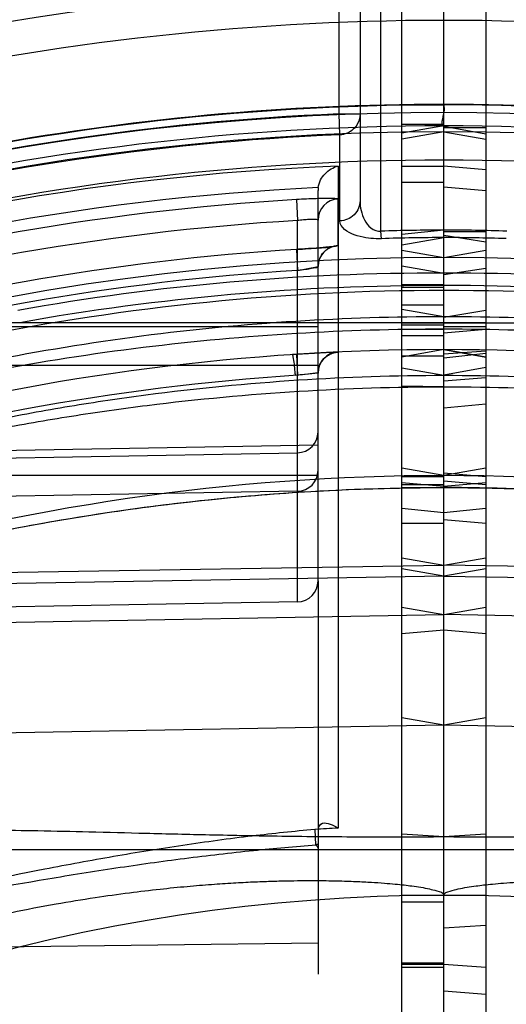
# Model space of a CAD drawing. Header units: millimetres. Extents: x 0 to 297, y 0 to 210.
# Tile 29 of 256: x 142.9957 to 143.0885, y 91.2934 to 91.481. Entities that reach past the tile are written whole.
import ezdxf

# ---------------------------------------------------------------- set-up
doc = ezdxf.new("R2010")
doc.units = ezdxf.units.MM
doc.header["$LTSCALE"] = 16.335
doc.layers.get('0').update_dxf_attribs({"linetype": 'CONTINUOUS'})
for name, color, linetype in [('01_GLOBAL', 7, 'CONTINUOUS'), ('INTFCLR_1', 7, 'CONTINUOUS'), ('INTFCLR_144815', 7, 'CONTINUOUS'), ('INTFCLR_72935', 7, 'CONTINUOUS')]:
    doc.layers.add(name, color=color, linetype=linetype)

msp = doc.modelspace()

# ---------------------------------------------------------------- linework, layer by layer
at = {"color": 7, "linetype": 'Continuous'}
msp.add_circle((144.2368034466, 92.193132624), 3.04, dxfattribs=at)
at = {"color": 9, "linetype": 'Continuous'}
msp.add_arc((144.2368034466, 92.193132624), 3.001038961, 182.9674534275, 267.0325465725, dxfattribs=at)
at = {"layer": '01_GLOBAL', "color": 7, "linetype": 'Continuous'}
msp.add_circle((144.2368034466, 92.193132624), 3.08, dxfattribs=at)
at = {"layer": 'INTFCLR_1', "color": 6, "linetype": 'Continuous'}
for p, q in [((143.068579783, 90.33760886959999), (143.068579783, 91.69620905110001)), ((143.076579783, 91.12283637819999), (143.076579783, 91.69690896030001)), ((143.076579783, 91.4607993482), (143.068579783, 91.45938877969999)), ((143.076579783, 91.4596699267), (143.068579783, 91.4582619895)), ((143.068579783, 91.43711224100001), (143.076579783, 91.435700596)), ((143.076579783, 91.39415004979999), (143.068579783, 91.3955616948))]:
    msp.add_line(p, q, dxfattribs=at)
at = {"layer": 'INTFCLR_1', "color": 9, "linetype": 'Continuous'}
for p, q in [((143.068579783, 91.4647992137), (143.076579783, 91.4647992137)), ((143.076579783, 91.46107481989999), (143.068579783, 91.46107481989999)), ((143.068579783, 91.4530937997), (143.076579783, 91.4530937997)), ((143.076579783, 91.4500006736), (143.068579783, 91.4500006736)), ((143.076579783, 91.4409336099), (143.068579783, 91.4400872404)), ((143.068579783, 91.4381612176), (143.076579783, 91.43950972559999)), ((143.068579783, 91.43414231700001), (143.076579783, 91.4327441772)), ((143.076579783, 91.43048724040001), (143.068579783, 91.43048724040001)), ((143.076579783, 91.4303652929), (143.068579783, 91.43036537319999)), ((143.068579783, 91.4300891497), (143.076579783, 91.4300891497)), ((143.076579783, 91.4266341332), (143.068579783, 91.4266341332)), ((143.076579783, 91.4244161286), (143.068579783, 91.4258257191)), ((143.068579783, 91.4232873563), (143.2334656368, 91.4232873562)), ((143.068579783, 91.4228656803), (143.076579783, 91.4228656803)), ((143.068579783, 91.42205814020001), (143.076579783, 91.4220431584)), ((143.076579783, 91.4207646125), (143.068579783, 91.4207646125)), ((143.076579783, 91.41815056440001), (143.068579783, 91.41673994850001)), ((143.068579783, 91.4170056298), (143.076579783, 91.4170056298)), ((143.068579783, 91.4146780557), (143.076579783, 91.41326847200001)), ((143.076579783, 91.41107856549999), (143.068579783, 91.4112010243)), ((143.076579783, 91.39415056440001), (143.068579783, 91.3955611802)), ((143.068579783, 91.3940008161), (143.076579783, 91.3940008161)), ((143.076579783, 91.3920400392), (143.068579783, 91.39273994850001)), ((143.076579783, 91.3923929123), (143.068579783, 91.3923929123)), ((143.068579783, 91.3919336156), (143.076579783, 91.3918657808)), ((143.068579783, 91.3879342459), (143.076579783, 91.3871023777)), ((143.068579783, 91.3850573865), (143.076579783, 91.3850573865)), ((143.068579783, 91.3784714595), (143.076579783, 91.3771023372)), ((143.2870362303, 91.373536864), (143.076579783, 91.3771023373)), ((143.076579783, 91.3749949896), (143.068579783, 91.37640457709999)), ((143.076579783, 91.3749949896), (143.2834258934, 91.3713871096)), ((143.068579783, 91.36906905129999), (143.076579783, 91.3676594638)), ((143.2815399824, 91.3640844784), (143.076579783, 91.3676594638)), ((143.076579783, 91.3646763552), (143.068579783, 91.36397644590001)), ((143.076579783, 91.3465658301), (143.068579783, 91.3479764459)), ((143.2760223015, 91.343084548), (143.076579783, 91.3465658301)), ((143.068579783, 91.32290896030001), (143.2862403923, 91.32290896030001)), ((143.068579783, 91.31415056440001), (143.076579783, 91.31415056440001)), ((143.068579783, 91.31288859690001), (143.076579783, 91.31288859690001)), ((143.076579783, 91.3012093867), (143.068579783, 91.3012093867)), ((143.068579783, 91.30105239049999), (143.076579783, 91.30105239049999)), ((143.076579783, 91.3004167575), (143.068579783, 91.3004167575))]:
    msp.add_line(p, q, dxfattribs=at)
at = {"layer": 'INTFCLR_1', "color": 6, "linetype": 'Continuous'}
for centre, radius, start, end in [((143.076579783, 90.97690896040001), 0.4878902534, 62.6696856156, 90.00000000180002), ((143.076579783, 90.97690896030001), 0.4838903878, 62.4245665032, 90), ((143.076579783, 90.97690896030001), 0.4827613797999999, 270, 90.00000002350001), ((143.076580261, 91.0834966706), 0.356013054, 88.0843053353, 90.0000769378), ((143.076579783, 90.97690896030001), 0.4587930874, 270, 90.00000002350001), ((142.9899220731, 90.05917946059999), 1.2690617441, 86.0845186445, 86.44647320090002)]:
    msp.add_arc(centre, radius, start, end, dxfattribs=at)
at = {"layer": 'INTFCLR_1', "color": 9, "linetype": 'Continuous'}
for centre, radius, start, end in [((143.0765814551, 91.0820488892), 0.3588847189, 88.0841154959, 90.00026696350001), ((143.0776440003, 90.97703217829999), 0.4557132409, 79.8611195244, 90.13380172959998), ((143.0776815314, 90.9770452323), 0.4533214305, 79.8609639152, 90.1392513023), ((143.076579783, 90.97690896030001), 0.441241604, 61.9120625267, 89.9999999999), ((143.076579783, 90.97690896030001), 0.417241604, 56.81755615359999, 90), ((143.076579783, 90.97690896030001), 0.3372409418, 22.4933176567, 89.9999999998)]:
    msp.add_arc(centre, radius, start, end, dxfattribs=at)
at = {"layer": 'INTFCLR_1', "color": 6, "linetype": 'Continuous'}
for points, knots in [([(143.076579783, 91.4647992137), (143.076579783, 91.46434687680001), (143.0768025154, 91.4632789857), (143.0757121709, 91.4606462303), (143.076579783, 91.46079921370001)], [0, 0, 0, 0, 0.3392526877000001, 1, 1, 1, 1]), ([(143.1711067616, 91.32657899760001), (143.1682126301, 91.32658910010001), (143.1623925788, 91.3265605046), (143.1532888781, 91.326414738), (143.1434247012, 91.3261882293), (143.1323993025, 91.32590412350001), (143.1200418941, 91.3256016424), (143.1063290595, 91.32534859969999), (143.091664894, 91.32521963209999), (143.0816171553, 91.3252423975), (143.076579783, 91.3252790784)], [0, 0, 0, 0, 0.09183865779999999, 0.1846797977, 0.2889176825, 0.4049349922, 0.5346599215, 0.6811662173, 0.8401472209, 1, 1, 1, 1]), ([(143.076579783, 91.31415056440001), (143.0765729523, 91.3146245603), (143.0779575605, 91.31501279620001), (143.0792955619, 91.3153985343), (143.0810149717, 91.31570310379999), (143.0826130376, 91.31593859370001), (143.0842461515, 91.3161375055), (143.0859877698, 91.316317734), (143.0880775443, 91.31649636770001), (143.0900664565, 91.3166313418), (143.0918854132, 91.3167315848), (143.093447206, 91.3168035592), (143.0951613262, 91.31686679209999), (143.0970441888, 91.3169184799), (143.0991141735, 91.31695512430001), (143.1013918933, 91.31697238), (143.1039015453, 91.3169648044), (143.1066707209, 91.31692555), (143.109731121, 91.3168459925), (143.1131197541, 91.31671525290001), (143.1168796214, 91.3165195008), (143.1210614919, 91.31624095), (143.1257256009, 91.3158565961), (143.1309445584, 91.3153362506), (143.1368056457, 91.31464052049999), (143.1434151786, 91.31371496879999), (143.1509068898, 91.3124939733), (143.1561912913, 91.31147567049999), (143.1590059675, 91.31090896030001)], [0, 0, 0, 0, 0.0170859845, 0.0365860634, 0.0570050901, 0.077940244, 0.0953552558, 0.1161687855, 0.1410856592, 0.1709334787, 0.1880202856, 0.2067443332, 0.2272841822, 0.2498433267, 0.2746327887, 0.3019029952, 0.3319399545, 0.3650866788, 0.4017200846, 0.4422803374, 0.4873104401, 0.5374159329, 0.5933355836, 0.6559809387, 0.7264452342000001, 0.8060552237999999, 0.8965149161, 1, 1, 1, 1])]:
    msp.add_open_spline(points, degree=3, knots=knots, dxfattribs=at)
at = {"layer": 'INTFCLR_1', "color": 9, "linetype": 'Continuous'}
for points, knots in [([(143.2845028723, 91.3711104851), (143.2845320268, 91.3712244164), (143.2840664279, 91.37152007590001), (143.2834800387, 91.37201763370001), (143.2822519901, 91.37276782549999), (143.2807300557, 91.37370085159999), (143.2788418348, 91.3747893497), (143.2758581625, 91.3764609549), (143.2725852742, 91.37821078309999), (143.2690824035, 91.38001719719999), (143.2652527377, 91.38194274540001), (143.2602412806, 91.3843697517), (143.2540172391, 91.3872403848), (143.2453806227, 91.39103205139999), (143.234246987, 91.39556150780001), (143.2228430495, 91.3997360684), (143.2135253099, 91.4028714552), (143.2040800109, 91.4058664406), (143.1945404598, 91.4086188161), (143.1849214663, 91.4111263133), (143.1752649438, 91.41346690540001), (143.1583443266, 91.4171117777), (143.1340073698, 91.4210781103), (143.1050950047, 91.4238343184), (143.0859239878, 91.4244223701), (143.0765797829, 91.4244161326)], [0, 0, 0, 0, 0.0016246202, 0.0057382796, 0.0122045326, 0.020624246, 0.0307531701, 0.0421855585, 0.06792149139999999, 0.08199191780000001, 0.09663587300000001, 0.1271351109, 0.1589097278, 0.191316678, 0.2574313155, 0.3249182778, 0.3590433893, 0.3932372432, 0.4617974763, 0.496170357, 0.5305546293, 0.5990535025, 0.7352415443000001, 0.8709143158, 1, 1, 1, 1]), ([(143.2834258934, 91.3713871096), (143.2834555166, 91.3714971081), (143.282987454, 91.37177859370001), (143.2824103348, 91.3722518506), (143.2811865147, 91.37296584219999), (143.279674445, 91.3738538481), (143.2777962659, 91.37488979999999), (143.2748285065, 91.376480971), (143.2715735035, 91.3781459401), (143.2680903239, 91.37986435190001), (143.264280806, 91.3816965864), (143.2592957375, 91.38400564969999), (143.2531053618, 91.3867359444), (143.2445129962, 91.3903426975), (143.2334366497, 91.39464991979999), (143.222097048, 91.39861639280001), (143.212831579, 91.4015949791), (143.2034350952, 91.40444096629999), (143.1939469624, 91.40705504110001), (143.1843814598, 91.409435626), (143.1747752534, 91.4116581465), (143.1579388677, 91.4151188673), (143.1337304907, 91.4188808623), (143.1049648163, 91.4214936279), (143.0858874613, 91.4220498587), (143.0765797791, 91.4220431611)], [0, 0, 0, 0, 0.0015875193, 0.0056520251, 0.0120574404, 0.0204079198, 0.0304610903, 0.0418143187, 0.0673891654, 0.08137944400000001, 0.0959450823, 0.1262962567, 0.1579362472, 0.190224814, 0.2561523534, 0.3235168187, 0.357604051, 0.3917751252, 0.4603324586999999, 0.4947236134, 0.5291383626, 0.5977313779, 0.7342178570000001, 0.8702910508, 1, 1, 1, 1]), ([(143.07657978, 91.41326847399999), (143.085896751, 91.41326231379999), (143.1049768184, 91.412640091), (143.1336916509, 91.4098210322), (143.1577905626, 91.40582758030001), (143.1769062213, 91.4016837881), (143.1887957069, 91.3986967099), (143.1982508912, 91.39607531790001), (143.2076136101, 91.3933167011), (143.2191369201, 91.3896215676), (143.2326832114, 91.3848126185), (143.2437033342, 91.3805305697), (143.2522565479, 91.37700320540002), (143.258386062, 91.3743849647), (143.2633150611, 91.37221460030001), (143.2666529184, 91.3707179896), (143.2684853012, 91.3698904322), (143.2710157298, 91.3687430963), (143.2738054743, 91.3674674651), (143.276486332, 91.36624709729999), (143.2778394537, 91.36563759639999), (143.2790058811, 91.3651171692), (143.2802052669, 91.3645968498), (143.2814777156, 91.3640628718), (143.2820665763, 91.36388348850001), (143.2826016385, 91.3637112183), (143.2826254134, 91.3638033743)], [0, 0, 0, 0, 0.1307897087, 0.2677697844, 0.4047495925, 0.4734241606, 0.54230541, 0.576803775, 0.6111558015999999, 0.6793183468, 0.7466483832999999, 0.8129134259, 0.8452601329, 0.8765233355, 0.9064770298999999, 0.9208618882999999, 0.9278736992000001, 0.9347014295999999, 0.9598634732, 0.9709448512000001, 0.9760316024, 0.9807221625, 0.9887877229, 0.9948915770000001, 0.9986639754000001, 1, 1, 1, 1]), ([(143.0765797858, 91.411078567), (143.0858590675, 91.4110728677), (143.1048431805, 91.4104830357), (143.1334085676, 91.4078091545), (143.1573771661, 91.4040205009), (143.1763922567, 91.4000863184), (143.1882180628, 91.3972498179), (143.1976229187, 91.3947598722), (143.2069324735, 91.3921401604), (143.2183902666, 91.3886305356), (143.2318624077, 91.384060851), (143.2428246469, 91.37998994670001), (143.2513330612, 91.37663582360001), (143.2574293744, 91.3741463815), (143.2623321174, 91.37208242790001), (143.2656522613, 91.3706590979), (143.2674747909, 91.3698721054), (143.2699914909, 91.3687810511), (143.2727664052, 91.36756787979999), (143.2754328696, 91.36640728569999), (143.2767787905, 91.3658277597), (143.2779389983, 91.3653325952), (143.2791333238, 91.36483900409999), (143.2803968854, 91.3643275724), (143.2809872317, 91.3641641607), (143.2815151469, 91.36399301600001), (143.2815399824, 91.3640844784)], [0, 0, 0, 0, 0.1313495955, 0.2686565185, 0.4058580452, 0.4745887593, 0.5434829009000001, 0.5779698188, 0.6122979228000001, 0.6803743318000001, 0.7475662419, 0.8136422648, 0.8458776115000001, 0.8770217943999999, 0.9068517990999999, 0.9211743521, 0.9281552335, 0.9349525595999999, 0.9600013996, 0.9710336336, 0.9760984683, 0.9807694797, 0.9888041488, 0.994889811, 0.9986584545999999, 1, 1, 1, 1]), ([(143.2760223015, 91.343084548), (143.2748730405, 91.34368713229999), (143.2731351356, 91.34458810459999), (143.2707186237, 91.3458195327), (143.2679253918, 91.3472252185), (143.2648669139, 91.3487308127), (143.2615837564, 91.3503086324), (143.257968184, 91.35201573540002), (143.2542150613, 91.3537381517), (143.2503458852, 91.35546186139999), (143.2463199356, 91.35721844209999), (143.2390691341, 91.36028104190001), (143.228430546, 91.3644769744), (143.2175317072, 91.36837155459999), (143.208609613, 91.3713136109), (143.1995398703, 91.3741381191), (143.1880715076, 91.3773973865), (143.1741628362, 91.3808533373), (143.155503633, 91.3848346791), (143.1320227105, 91.38863720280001), (143.1041164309, 91.39129195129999), (143.0856080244, 91.39186632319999), (143.0765797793, 91.39186578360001)], [0, 0, 0, 0, 0.0187784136, 0.0283277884, 0.0392482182, 0.0640293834, 0.0776580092, 0.09196060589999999, 0.1218891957, 0.1374137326, 0.153256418, 0.1854526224, 0.251312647, 0.3187201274, 0.3529062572, 0.3872583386, 0.456181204, 0.5254040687, 0.5946131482, 0.7322372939, 0.8693511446, 1, 1, 1, 1]), ([(143.0765797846, 91.39186578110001), (143.0827007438, 91.39186103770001), (143.0952229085, 91.3916041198), (143.1140939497, 91.3903894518), (143.13314978, 91.3883164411), (143.1520836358, 91.3854095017), (143.1708918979, 91.38165931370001), (143.1848810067, 91.3782270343), (143.194143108, 91.37565959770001), (143.2002795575, 91.3738884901), (143.2078724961, 91.3715655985), (143.2168642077, 91.3685944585), (143.2227916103, 91.3664958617), (143.2257243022, 91.3654035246)], [0, 0, 0, 0, 0.1206088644, 0.2467093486, 0.3724880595, 0.4981837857, 0.6240325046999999, 0.7502704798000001, 0.7818918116, 0.8134145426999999, 0.8761180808, 0.9383352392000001, 1, 1, 1, 1])]:
    msp.add_open_spline(points, degree=3, knots=knots, dxfattribs=at)
at = {"layer": 'INTFCLR_144815', "color": 6, "linetype": 'Continuous'}
for radius in [0.5104906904, 0.4864760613]:
    msp.add_circle((143.076579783, 90.97690896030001), radius, dxfattribs=at)
for radius, start, end in [(0.7037433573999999, 313.9937911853, 154.5150993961), (0.6797433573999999, 312.9543589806, 154.5144414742), (0.6747273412, 71.6563998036, 156.0440844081), (0.6638812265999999, 70.9981667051, 162.0018332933), (0.5288304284, 45.0000000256, 314.9999999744), (0.5278840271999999, 44.999999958, 315.000000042), (0.5271191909, 44.99999997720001, 315.0000000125), (0.4773732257, 75.8961331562, 104.1038668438), (0.4525204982, 78.52282503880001, 101.4771749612)]:
    msp.add_arc((143.076579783, 90.97690896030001), radius, start, end, dxfattribs=at)
at = {"layer": 'INTFCLR_144815', "color": 9, "linetype": 'Continuous'}
for centre, radius, start, end in [((143.076579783, 90.97690896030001), 0.6987965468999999, 71.617857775, 156.0236179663), ((143.0765797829, 90.97690896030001), 0.6907968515, 71.6178577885, 156.0236179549), ((143.076579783, 90.97690896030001), 0.6611483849, 70.768222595, 162.2317774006), ((143.076579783, 90.97690896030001), 0.5040000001, 76.6554352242, 103.3445648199), ((143.076579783, 90.97690896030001), 0.4880000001, 79.3673701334, 100.6326298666)]:
    msp.add_arc(centre, radius, start, end, dxfattribs=at)
at = {"layer": 'INTFCLR_72935', "color": 6, "linetype": 'Continuous'}
for p, q in [((143.076579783, 90.32890896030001), (143.076579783, 91.69690896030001)), ((143.084579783, 91.696209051), (143.084579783, 90.33760886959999)), ((143.076579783, 91.4607494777), (143.084579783, 91.45931321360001)), ((143.076579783, 91.45967178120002), (143.0845797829, 91.45826013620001)), ((143.0526148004, 91.44902702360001), (143.0525797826, 91.44849016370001)), ((143.052579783, 91.4428623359), (143.052579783, 91.44849016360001)), ((143.084579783, 91.4386671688), (143.076579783, 91.4398828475)), ((143.076579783, 91.4357024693), (143.084579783, 91.43711036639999)), ((143.076579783, 91.4324604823), (143.084579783, 91.4336874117)), ((143.076579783, 91.4243280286), (143.084579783, 91.42568577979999)), ((143.076579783, 91.418151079), (143.0845797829, 91.416739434)), ((143.084579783, 91.417889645), (143.076579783, 91.4172809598)), ((143.076579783, 91.41335784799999), (143.084579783, 91.4148220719)), ((143.052579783, 91.4136929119), (143.0486495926, 91.4132620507)), ((143.052579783, 91.4136929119), (143.0486495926, 91.4132620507)), ((143.0525797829, 91.3740813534), (143.052579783, 91.2991321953))]:
    msp.add_line(p, q, dxfattribs=at)
at = {"layer": 'INTFCLR_72935', "color": 9, "linetype": 'Continuous'}
for p, q in [((143.064579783, 91.44072638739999), (143.064579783, 91.5862807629)), ((143.056579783, 91.46307446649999), (143.056579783, 91.5729464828)), ((143.060579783, 91.5729464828), (143.060579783, 91.44652980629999)), ((143.0567437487, 91.4590887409), (143.056579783, 91.46307446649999)), ((143.056579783, 91.46307446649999), (143.060579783, 91.46307446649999)), ((143.084579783, 91.4604562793), (143.076579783, 91.4604562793)), ((143.0567437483, 91.4426797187), (143.056743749, 91.4590887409)), ((143.0564130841, 91.4531326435), (143.0564130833, 91.326977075)), ((143.076579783, 91.45318281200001), (143.084579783, 91.4524854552)), ((143.076579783, 91.4491795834), (143.084579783, 91.4484880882)), ((143.0484807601, 91.44675499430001), (143.0486496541, 91.44276461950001)), ((143.0564050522, 91.437978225), (143.056408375, 91.44685574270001)), ((143.0486495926, 91.3700819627), (143.0486495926, 91.4427646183)), ((143.0525797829, 91.3740813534), (143.052579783, 91.4428623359)), ((143.0646781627, 91.43930403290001), (143.064579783, 91.44072638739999)), ((143.084579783, 91.44058426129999), (143.076579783, 91.44058426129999)), ((143.0484758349, 91.4372567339), (143.0486495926, 91.43326707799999)), ((143.084579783, 91.4232873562), (142.9196939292, 91.4232873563)), ((142.9376745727, 91.4225450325), (143.052579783, 91.4225450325)), ((143.076579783, 91.4225450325), (143.084579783, 91.4225450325)), ((143.076579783, 91.42134564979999), (143.084579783, 91.42207860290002)), ((143.084579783, 91.41673994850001), (143.076579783, 91.41815056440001)), ((143.084579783, 91.41741990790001), (143.076579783, 91.41655378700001)), ((142.9466278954, 91.4152095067), (143.052579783, 91.4152095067)), ((143.0845797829, 91.412786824), (143.076579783, 91.412120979)), ((143.076579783, 91.407033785), (143.084579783, 91.4078304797)), ((142.8605212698, 91.3967395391), (143.052579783, 91.39999332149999)), ((142.8640505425, 91.3952741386), (143.0486495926, 91.3984939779)), ((143.084579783, 91.3955611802), (143.076579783, 91.39415056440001)), ((143.052579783, 91.39415056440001), (142.9457825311, 91.39415056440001)), ((143.076579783, 91.3946801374), (143.084579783, 91.3940008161)), ((143.084579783, 91.3923929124), (143.076579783, 91.3930923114)), ((143.084579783, 91.39273994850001), (143.076579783, 91.3920400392)), ((143.0486495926, 91.39115845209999), (142.8658910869, 91.3879707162)), ((143.076579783, 91.3871023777), (143.084579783, 91.3879342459)), ((143.076579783, 91.3857567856), (143.084579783, 91.3850573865)), ((142.8661233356, 91.373536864), (143.076579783, 91.3771023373)), ((143.076579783, 91.3771023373), (143.084579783, 91.3784714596)), ((143.076579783, 91.3749949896), (142.8697336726, 91.3713871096)), ((143.084579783, 91.37640457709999), (143.076579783, 91.3749949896)), ((143.0486495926, 91.3700819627), (142.8712675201, 91.36698574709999)), ((142.8716195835, 91.3640844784), (143.076579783, 91.3676594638)), ((143.076579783, 91.3676594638), (143.084579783, 91.36906905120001)), ((143.084579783, 91.36397644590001), (143.076579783, 91.3646763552)), ((143.084579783, 91.3479764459), (143.076579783, 91.3465658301)), ((143.076579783, 91.3465658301), (142.8771372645, 91.343084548)), ((143.051939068, 91.326709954), (143.0521190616, 91.3237976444)), ((142.8669191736, 91.32290896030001), (143.084579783, 91.32290896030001)), ((143.0521190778, 91.32379777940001), (143.0521788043, 91.32371187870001)), ((143.076579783, 91.31415056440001), (143.084579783, 91.31415056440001)), ((143.084579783, 91.30842518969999), (143.076579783, 91.3079191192)), ((143.052579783, 91.30506470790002), (142.8605212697, 91.30254098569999)), ((143.084579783, 91.3004167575), (143.076579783, 91.3009436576)), ((143.084579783, 91.29524786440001), (143.076579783, 91.2958946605))]:
    msp.add_line(p, q, dxfattribs=at)
at = {"layer": 'INTFCLR_72935', "color": 7, "linetype": 'Continuous'}
for p, q in [((143.0486495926, 91.43326707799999), (143.052579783, 91.43398496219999)), ((143.0484645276, 91.41725392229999), (143.0486495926, 91.4132620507)), ((143.0564344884, 91.41769045), (143.0484645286, 91.4172539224)), ((143.0564344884, 91.41769045), (143.0484645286, 91.4172539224)), ((143.052579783, 91.4136929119), (143.0482643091, 91.4132136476))]:
    msp.add_line(p, q, dxfattribs=at)
at = {"layer": 'INTFCLR_72935', "color": 6, "linetype": 'Continuous'}
msp.add_lwpolyline([(143.052579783, 91.3231321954), (143.0525780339, 91.3231711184), (143.0525725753, 91.32321016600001), (143.0525634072, 91.3232493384), (143.0525505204, 91.32328868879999), (143.0525339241, 91.32332816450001), (143.0525136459, 91.3233676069), (143.0524895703, 91.3234070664), (143.0524618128, 91.3234464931), (143.0524307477, 91.3234855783), (143.0523963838, 91.32352423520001), (143.0523587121, 91.32356255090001), (143.0523180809, 91.32360047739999), (143.0522746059, 91.3236379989), (143.0522281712, 91.3236751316), (143.0521787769, 91.3237118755)], dxfattribs=at)
for centre, radius, start, end in [((143.0765797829, 90.97690896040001), 0.4878902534, 89.9999999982, 117.3303143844), ((143.076579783, 90.97690896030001), 0.4827613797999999, 90, 270.0000000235), ((143.076579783, 90.97690896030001), 0.4838903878, 89.99999999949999, 117.5754435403), ((143.0762691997, 90.9769052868), 0.4706703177, 93.3847160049, 107.2678979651), ((143.0765786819, 91.08353873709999), 0.3559642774, 89.99982274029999, 91.9158569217), ((143.076579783, 90.97690896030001), 0.4587930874, 90, 270.0000000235), ((143.1639464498, 90.0483176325), 1.2799466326, 93.55506521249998, 93.9139416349)]:
    msp.add_arc(centre, radius, start, end, dxfattribs=at)
at = {"layer": 'INTFCLR_72935', "color": 9, "linetype": 'Continuous'}
for centre, radius, start, end in [((143.076579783, 90.97690896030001), 0.4865767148, 92.3557200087, 117.4102795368), ((143.076579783, 90.97690896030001), 0.4825876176, 92.3557200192, 117.6561578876), ((143.0751176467, 90.9770457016), 0.4764542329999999, 92.24988654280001, 109.1963144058), ((143.0750599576, 90.9770444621), 0.4725159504, 92.72265279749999, 109.1963140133), ((143.0565781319, 91.4428609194), 0.0039983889, 92.4332767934, 179.9797022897), ((143.076193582, 90.9769371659), 0.4666412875, 93.38391173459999, 107.2680685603), ((143.0765787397, 91.08201612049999), 0.358910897, 89.9998334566, 91.9158451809), ((143.0768847, 90.9769087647), 0.4612237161, 93.5313428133, 106.5425042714), ((143.076815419, 90.9769057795), 0.4572296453, 93.53171623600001, 106.5427789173), ((143.0755155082, 90.9770328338), 0.4557125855, 89.8661908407, 100.138887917), ((143.0754780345, 90.97704523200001), 0.4533214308, 89.8607487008, 100.1390360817), ((143.076579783, 90.97690896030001), 0.441241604, 89.99999997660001, 119.1788213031), ((143.056579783, 91.4136929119), 0.004, 92.6216982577, 179.9999999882), ((143.0765105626, 90.9769057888), 0.4372448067, 93.65332684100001, 107.396429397), ((143.0485815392, 91.40249185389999), 0.003998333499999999, 270.9752163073, 359.9799244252), ((143.076579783, 90.97690896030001), 0.4172416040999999, 89.99999997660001, 123.1824438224), ((143.048581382, 91.39515644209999), 0.0039984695, 270.9774411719, 359.978290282), ((143.0485797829, 91.3740813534), 0.004, 271.0000002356, 359.9999999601), ((143.076579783, 90.97690896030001), 0.3506485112, 93.29704716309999, 94.02708340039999), ((143.0765797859, 90.9769089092), 0.347750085, 93.95760211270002, 94.03408656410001), ((143.076579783, 90.97690896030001), 0.3372409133, 90.00000000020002, 157.5066823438)]:
    msp.add_arc(centre, radius, start, end, dxfattribs=at)
at = {"layer": 'INTFCLR_72935', "color": 7, "linetype": 'Continuous'}
for centre, radius, start, end in [((143.056578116, 91.43398352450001), 0.0039983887, 92.4806941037, 179.9793981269), ((143.0773079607, 90.962940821), 0.4552285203, 92.6328363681, 93.73078296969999), ((143.0628306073, 91.30204740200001), 0.1121151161, 95.24595075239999, 97.26658990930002)]:
    msp.add_arc(centre, radius, start, end, dxfattribs=at)
at = {"layer": 'INTFCLR_72935', "color": 9, "linetype": 'Continuous'}
for points, knots in [([(143.060579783, 91.46307446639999), (143.060579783, 91.4624451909), (143.0603063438, 91.46133852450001), (143.0590775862, 91.4597163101), (143.0576652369, 91.4591264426), (143.0567437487, 91.4590887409)], [0, 0, 0, 0, 0.3132079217, 0.5409660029, 1, 1, 1, 1]), ([(143.056408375, 91.44685574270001), (143.0564083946, 91.4469091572), (143.0560994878, 91.4469026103), (143.0557521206, 91.4469676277), (143.0549757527, 91.4469631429), (143.0541322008, 91.4469693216), (143.0531749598, 91.4469520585), (143.0513065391, 91.4469031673), (143.0497275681, 91.4468287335), (143.0484807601, 91.44675499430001)], [0, 0, 0, 0, 0.0201752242, 0.077071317, 0.1687742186, 0.29298948, 0.403639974, 0.5282443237, 1, 1, 1, 1]), ([(143.0605797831, 91.4465298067), (143.0605797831, 91.4460592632), (143.0603881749, 91.4450669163), (143.0595336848, 91.4437822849), (143.0582378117, 91.44291891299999), (143.0572303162, 91.44269894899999), (143.0567437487, 91.4426797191)], [0, 0, 0, 0, 0.236542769, 0.4940038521, 0.7552110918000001, 1, 1, 1, 1]), ([(143.0605797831, 91.4465298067), (143.0605797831, 91.4459030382), (143.0607132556, 91.44463505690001), (143.0613566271, 91.4428160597), (143.0625402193, 91.4411989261), (143.0639090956, 91.4406790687), (143.064579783, 91.44072638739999)], [0, 0, 0, 0, 0.2425537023, 0.4886489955, 0.7398049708, 1, 1, 1, 1]), ([(143.052579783, 91.4428623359), (143.0525797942, 91.4429066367), (143.0523562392, 91.4429440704), (143.0518613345, 91.44299342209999), (143.0508983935, 91.44296244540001), (143.0497642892, 91.4428846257), (143.0490307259, 91.4428097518), (143.0486496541, 91.44276461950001)], [0, 0, 0, 0, 0.03358947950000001, 0.12139917, 0.4448118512, 0.7090467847, 1, 1, 1, 1]), ([(143.0646781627, 91.43930403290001), (143.0643319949, 91.4392924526), (143.0633432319, 91.4392885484), (143.0615674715, 91.4394577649), (143.0590916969, 91.44000828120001), (143.0567437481, 91.44140933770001), (143.0567437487, 91.4426797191)], [0, 0, 0, 0, 0.1145252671, 0.327690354, 0.579945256, 1, 1, 1, 1]), ([(143.0765797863, 91.4244161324), (143.0671655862, 91.4244224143), (143.0478949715, 91.42382678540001), (143.0189018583, 91.4210461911), (142.9945816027, 91.4170671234), (142.9753046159, 91.4129051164), (142.9633193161, 91.4098876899), (142.9537800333, 91.407222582), (142.9443111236, 91.4043993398), (142.9326479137, 91.40058858), (142.918947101, 91.39557471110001), (142.9088929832, 91.3914858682), (142.9023271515, 91.38863865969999), (142.8980828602, 91.3867515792), (142.8929470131, 91.38438306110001), (142.8879594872, 91.3819685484), (142.88413731, 91.38004779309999), (142.8806235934, 91.378236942), (142.8773390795, 91.37648090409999), (142.8743393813, 91.3748027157), (142.8727040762, 91.3738566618), (142.8715469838, 91.37316393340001), (142.8707092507, 91.3726501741), (142.8699354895, 91.3721524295), (142.8692320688, 91.37168277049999), (142.8688789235, 91.3713804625), (142.8686387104, 91.3711807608), (142.8686566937, 91.3711104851)], [0, 0, 0, 0, 0.1300512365, 0.2661296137, 0.4020829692, 0.4702068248, 0.5385238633, 0.5727809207, 0.6070266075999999, 0.6750154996, 0.7422451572, 0.8085312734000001, 0.8249161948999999, 0.8411081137, 0.8726967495, 0.9030412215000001, 0.9176518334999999, 0.9317887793, 0.9576477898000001, 0.9690958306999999, 0.9792744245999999, 0.9837373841, 0.9877390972, 0.9928119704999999, 0.9966052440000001, 0.9989979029, 1, 1, 1, 1]), ([(143.0765797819, 91.4220431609), (143.0672024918, 91.4220499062), (143.0480261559, 91.42148650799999), (143.0191801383, 91.4188506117), (142.9949882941, 91.4150764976), (142.9758101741, 91.4111253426), (142.9638874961, 91.4082600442), (142.9543977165, 91.4057284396), (142.9449816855, 91.4030472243), (142.933383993, 91.3994275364), (142.9197572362, 91.3946624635), (142.9097535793, 91.3907737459), (142.9032204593, 91.38806508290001), (142.8989996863, 91.3862706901), (142.8938923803, 91.3840182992), (142.8889311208, 91.3817211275), (142.8851290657, 91.37989346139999), (142.8816350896, 91.37817083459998), (142.8783686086, 91.3764999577), (142.8753847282, 91.37490252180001), (142.873758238, 91.37400200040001), (142.8726074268, 91.37334253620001), (142.8717743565, 91.372853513), (142.8710058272, 91.37238004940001), (142.8703050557, 91.37193247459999), (142.8699572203, 91.3716459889), (142.8697154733, 91.37145468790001), (142.8697336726, 91.3713871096)], [0, 0, 0, 0, 0.1306775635, 0.2671568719, 0.4034069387, 0.4716238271, 0.5399890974, 0.5742513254, 0.6084885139, 0.6764171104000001, 0.7435249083, 0.8096236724, 0.82595107, 0.8420815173, 0.8735363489, 0.9037336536, 0.9182662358, 0.9323227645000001, 0.9580200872, 0.9693889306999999, 0.9794914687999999, 0.9839187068, 0.9878865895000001, 0.9929127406, 0.9966654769, 0.9990247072, 1, 1, 1, 1]), ([(142.8705341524, 91.3638033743), (142.8705584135, 91.3637103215), (142.8710935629, 91.3638847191), (142.871681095, 91.36406200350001), (142.872947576, 91.3645943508), (142.8741398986, 91.3651111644), (142.8752975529, 91.3656274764), (142.8766437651, 91.3662336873), (142.8793144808, 91.36744955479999), (142.8834695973, 91.36934918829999), (142.8878801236, 91.3713385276), (142.8916622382, 91.37301505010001), (142.8956732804, 91.3747690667), (142.8997803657, 91.3765239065), (142.9039715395, 91.3782687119), (142.9104593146, 91.38091959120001), (142.9203925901, 91.3847812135), (142.9339294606, 91.3895901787), (142.9454638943, 91.39329175), (142.954837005, 91.39605491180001), (142.9643019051, 91.39868037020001), (142.9738402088, 91.40107835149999), (142.9834444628, 91.4032429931), (142.9930855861, 91.405249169), (143.0051700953, 91.4074528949), (143.0245257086, 91.4103219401), (143.0483264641, 91.4126471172), (143.0673297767, 91.413262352), (143.076579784, 91.4132684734)], [0, 0, 0, 0, 0.0013498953, 0.0051103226, 0.011170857, 0.0192165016, 0.0238563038, 0.0288785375, 0.0399669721, 0.0650301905, 0.0930244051, 0.107881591, 0.1231042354, 0.1544772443, 0.170575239, 0.1868319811, 0.2528580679, 0.3201569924, 0.3884612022, 0.4228751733, 0.4573249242, 0.5263368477, 0.5609064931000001, 0.5955213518, 0.6645677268, 0.7333045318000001, 0.8701530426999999, 1, 1, 1, 1]), ([(142.8717158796, 91.3640490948), (142.8721462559, 91.3640566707), (142.8733881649, 91.3646329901), (142.875238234, 91.36532135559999), (142.8773980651, 91.3662687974), (142.8803531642, 91.3675474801), (142.884486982, 91.3693590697), (142.8888738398, 91.37124946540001), (142.8926350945, 91.3728437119), (142.8966246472, 91.3745115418), (142.9007092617, 91.376180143), (142.9048773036, 91.37783872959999), (142.9113314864, 91.38035962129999), (142.9212135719, 91.3840311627), (142.9346762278, 91.388600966), (142.9461451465, 91.3921165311), (142.9554650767, 91.39474074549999), (142.9648796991, 91.3972348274), (142.9743655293, 91.39951143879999), (142.9839154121, 91.40156598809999), (142.9935047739, 91.4034706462), (143.0055240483, 91.40556182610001), (143.0247759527, 91.4082842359), (143.04845917, 91.41049019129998), (143.0673670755, 91.41107343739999), (143.0765797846, 91.41107909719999)], [0, 0, 0, 0, 0.0060956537, 0.0187161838, 0.0283459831, 0.0393847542, 0.06435367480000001, 0.0922380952, 0.1070379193, 0.1222039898, 0.1534738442, 0.1695201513, 0.1857302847, 0.2515979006, 0.3187891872, 0.3870365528, 0.4214437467, 0.4558992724, 0.5249549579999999, 0.5595635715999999, 0.5942281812, 0.663401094, 0.7322967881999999, 0.8695355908, 1, 1, 1, 1]), ([(142.8771372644, 91.343084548), (142.8782865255, 91.34368713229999), (142.8800244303, 91.34458810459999), (142.8824409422, 91.3458195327), (142.8852341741, 91.3472252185), (142.888292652, 91.3487308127), (142.8915758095, 91.3503086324), (142.8951913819, 91.35201573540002), (142.8989445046, 91.3537381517), (142.9028136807, 91.35546186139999), (142.9068396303, 91.35721844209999), (142.9140904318, 91.36028104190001), (142.9247290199, 91.3644769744), (142.9356278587, 91.36837155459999), (142.9445499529, 91.3713136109), (142.9536196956, 91.3741381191), (142.9650880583, 91.3773973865), (142.9789967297, 91.3808533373), (142.9976559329, 91.3848346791), (143.0211368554, 91.38863720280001), (143.049043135, 91.39129195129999), (143.0675515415, 91.39186632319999), (143.0765797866, 91.39186578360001)], [0, 0, 0, 0, 0.0187784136, 0.0283277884, 0.0392482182, 0.0640293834, 0.0776580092, 0.09196060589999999, 0.1218891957, 0.1374137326, 0.153256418, 0.1854526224, 0.251312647, 0.3187201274, 0.3529062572, 0.3872583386, 0.456181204, 0.5254040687, 0.5946131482, 0.7322372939, 0.8693511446, 1, 1, 1, 1]), ([(142.9274352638, 91.36540352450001), (142.9303726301, 91.3664973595), (142.9348189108, 91.3680750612), (142.9408013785, 91.3700772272), (142.9499002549, 91.3730408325), (142.9606475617, 91.3762056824), (142.9730740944, 91.3793880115), (142.9855820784, 91.3823327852), (143.0013073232, 91.3854496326), (143.0202687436, 91.38835172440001), (143.0392905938, 91.39040671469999), (143.0580681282, 91.39160817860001), (143.0705083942, 91.3918603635), (143.0765797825, 91.39186578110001)], [0, 0, 0, 0, 0.0617613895, 0.09294716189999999, 0.1243056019, 0.2503181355, 0.3136033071, 0.3770490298, 0.5034991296, 0.6293644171, 0.7549040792, 0.8803678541, 1, 1, 1, 1]), ([(143.0519544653, 91.32669171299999), (143.0479778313, 91.326337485), (143.0417862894, 91.32568699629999), (143.0333983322, 91.3246199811), (143.0245700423, 91.3233669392), (143.0135843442, 91.32158425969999), (142.9961232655, 91.3183573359), (142.9744864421, 91.3137697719), (142.9530011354, 91.30879151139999), (142.9358960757, 91.30481844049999), (142.9252451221, 91.3024068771), (142.9167501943, 91.3005729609), (142.910425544, 91.2992692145), (142.9041495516, 91.2980567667), (142.8979378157, 91.2969626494), (142.891812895, 91.2960210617), (142.8858021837, 91.29527572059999), (142.8808700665, 91.2948624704), (142.8770027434, 91.29470656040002), (142.8733005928, 91.294690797), (142.8697084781, 91.29490400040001), (142.8663125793, 91.2954947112), (142.8640032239, 91.2961485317), (142.8619442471, 91.29707657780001), (142.8602251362, 91.29836658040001), (142.8590367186, 91.3001249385), (142.8587908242, 91.3015198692), (142.8587908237, 91.30221922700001)], [0, 0, 0, 0, 0.0599817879, 0.09351607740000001, 0.1270336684, 0.1939436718, 0.2607067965, 0.3937962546, 0.5261953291, 0.5920547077, 0.6576256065, 0.6902635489, 0.72262195, 0.7546436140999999, 0.7862946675, 0.8173786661, 0.847735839, 0.8772760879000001, 0.891707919, 0.9058722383, 0.9328996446, 0.9456200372, 0.9575965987, 0.9688701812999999, 0.9793818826, 0.9894927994, 1, 1, 1, 1]), ([(143.0521788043, 91.3237118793), (143.0482062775, 91.32340962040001), (143.0420372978, 91.3228544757), (143.0336870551, 91.3219418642), (143.0249338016, 91.3208731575), (143.0140411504, 91.3193501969), (142.9967293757, 91.31658745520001), (142.9752711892, 91.31264652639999), (142.9539530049, 91.30834932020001), (142.9369866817, 91.3049095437), (142.9264236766, 91.3028171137), (142.9179999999, 91.30122292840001), (142.9117272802, 91.30008772), (142.9055028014, 91.29903018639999), (142.8993420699, 91.2980738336), (142.8932675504, 91.29724842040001), (142.8873065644, 91.2965919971), (142.8822941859, 91.2962151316), (142.8792713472, 91.29610702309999), (142.8781960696, 91.29608834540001)], [0, 0, 0, 0, 0.06778998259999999, 0.1053769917, 0.1429270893, 0.2178334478, 0.292508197, 0.4412092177, 0.5890186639, 0.6625428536, 0.7357739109, 0.7722438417, 0.8084191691, 0.8442397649, 0.8796715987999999, 0.9144981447, 0.9485422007, 0.9817008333, 1, 1, 1, 1])]:
    msp.add_open_spline(points, degree=3, knots=knots, dxfattribs=at)
at = {"layer": 'INTFCLR_72935', "color": 6, "linetype": 'Continuous'}
for points, knots in [([(143.0526148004, 91.44902702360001), (143.0526810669, 91.4495326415), (143.0529935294, 91.45050293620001), (143.0541238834, 91.4521222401), (143.0554680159, 91.4529321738), (143.0564130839, 91.4531326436)], [0, 0, 0, 0, 0.259950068, 0.5075189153, 1, 1, 1, 1]), ([(143.052579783, 91.32671163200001), (143.052579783, 91.3271967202), (143.0533867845, 91.3281997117), (143.0550094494, 91.32772601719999), (143.0559278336, 91.3272843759), (143.0564130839, 91.326977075)], [0, 0, 0, 0, 0.3162627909, 0.6255277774, 1, 1, 1, 1]), ([(143.076579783, 91.3252790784), (143.0713681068, 91.32524112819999), (143.061064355, 91.325219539), (143.0461694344, 91.32535781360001), (143.0324329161, 91.3256169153), (143.0201675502, 91.32591954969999), (143.0092553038, 91.32620011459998), (142.9995268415, 91.3264213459), (142.9905870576, 91.3265618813), (142.9848846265, 91.3265888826), (142.9820528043, 91.32657899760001)], [0, 0, 0, 0, 0.165384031, 0.3269568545, 0.4726645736, 0.6013515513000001, 0.716285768, 0.8190523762, 0.9101385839, 1, 1, 1, 1]), ([(142.9941535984, 91.31090896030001), (142.996970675, 91.31147613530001), (143.0022591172, 91.3124951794), (143.0097560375, 91.3137167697), (143.0163690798, 91.31464250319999), (143.0222325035, 91.3153381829), (143.027452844, 91.3158583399), (143.0321177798, 91.3162424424), (143.0363000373, 91.316520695), (143.0400603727, 91.31671613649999), (143.043448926, 91.31684655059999), (143.0465088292, 91.31692583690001), (143.049277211, 91.3169648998), (143.0517863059, 91.3169723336), (143.0540635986, 91.3169549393), (143.0561326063, 91.31691815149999), (143.0580140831, 91.31686634), (143.0597268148, 91.3168029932), (143.0612876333, 91.3167309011), (143.0631061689, 91.316630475), (143.0650952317, 91.3164952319), (143.0671860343, 91.3163162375), (143.0689288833, 91.31613545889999), (143.0705623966, 91.31593640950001), (143.072158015, 91.31569946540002), (143.0738023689, 91.31541231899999), (143.075148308, 91.3150192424), (143.0765872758, 91.3146910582), (143.076579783, 91.31415056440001)], [0, 0, 0, 0, 0.1035820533, 0.1941093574, 0.2737668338, 0.3442627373, 0.4069305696, 0.4628612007, 0.5129765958, 0.5580119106, 0.5985849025, 0.63520747, 0.6683435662, 0.6983818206, 0.72564899, 0.7504318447, 0.7729718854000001, 0.7934934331, 0.812210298, 0.8292925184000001, 0.8591429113, 0.8840740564, 0.9049150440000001, 0.9223403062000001, 0.9432566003, 0.9636116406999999, 0.9805154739, 1, 1, 1, 1])]:
    msp.add_open_spline(points, degree=3, knots=knots, dxfattribs=at)
at = {"layer": 'INTFCLR_72935', "color": 7, "linetype": 'Continuous'}
for points, knots in [([(143.056442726, 91.4380094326), (143.0566511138, 91.43793687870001), (143.0549455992, 91.4377312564), (143.0540964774, 91.4376537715), (143.0518315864, 91.4374756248), (143.0500204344, 91.43735440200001), (143.0489935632, 91.43728868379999), (143.0484758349, 91.4372567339)], [0, 0, 0, 0, 0.0826043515, 0.2974742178, 0.6190637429, 0.8058164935, 1, 1, 1, 1]), ([(143.0484758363, 91.4372567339), (143.0492273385, 91.4373031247), (143.050666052, 91.4373946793), (143.0526707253, 91.4375417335), (143.054568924, 91.4376818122), (143.0557714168, 91.437846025), (143.056405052, 91.437978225)], [0, 0, 0, 0, 0.2835424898, 0.5428589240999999, 0.7570536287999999, 1, 1, 1, 1]), ([(143.0525984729, 91.4340162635), (143.0526015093, 91.4347565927), (143.0529875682, 91.43605675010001), (143.0544139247, 91.43753665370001), (143.0556998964, 91.4379742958), (143.056442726, 91.4380094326)], [0, 0, 0, 0, 0.3674782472, 0.6308714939, 1, 1, 1, 1]), ([(143.0486495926, 91.43326707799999), (143.048906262, 91.4332991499), (143.0496152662, 91.4333894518), (143.0509307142, 91.4335689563), (143.05153348, 91.4336955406), (143.0527415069, 91.4339144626), (143.0525984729, 91.4340162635)], [0, 0, 0, 0, 0.1922347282, 0.5468783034, 0.8695256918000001, 1, 1, 1, 1]), ([(143.0482643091, 91.4132136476), (143.0482481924, 91.4134564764), (143.0481945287, 91.41419039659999), (143.0480810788, 91.4153519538), (143.0479373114, 91.4164820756), (143.0478010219, 91.41700330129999), (143.0477297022, 91.4172075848), (143.0476869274, 91.41720496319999)], [0, 0, 0, 0, 0.1800147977, 0.5420308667, 0.8817354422, 0.9683002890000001, 1, 1, 1, 1]), ([(143.052579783, 91.4136929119), (143.0525801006, 91.41443554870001), (143.0529792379, 91.415736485), (143.0544038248, 91.41721908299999), (143.0556918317, 91.4176565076), (143.0564344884, 91.41769045)], [0, 0, 0, 0, 0.3680915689, 0.6315143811, 1, 1, 1, 1])]:
    msp.add_open_spline(points, degree=3, knots=knots, dxfattribs=at)

doc.saveas('drawing.dxf')
